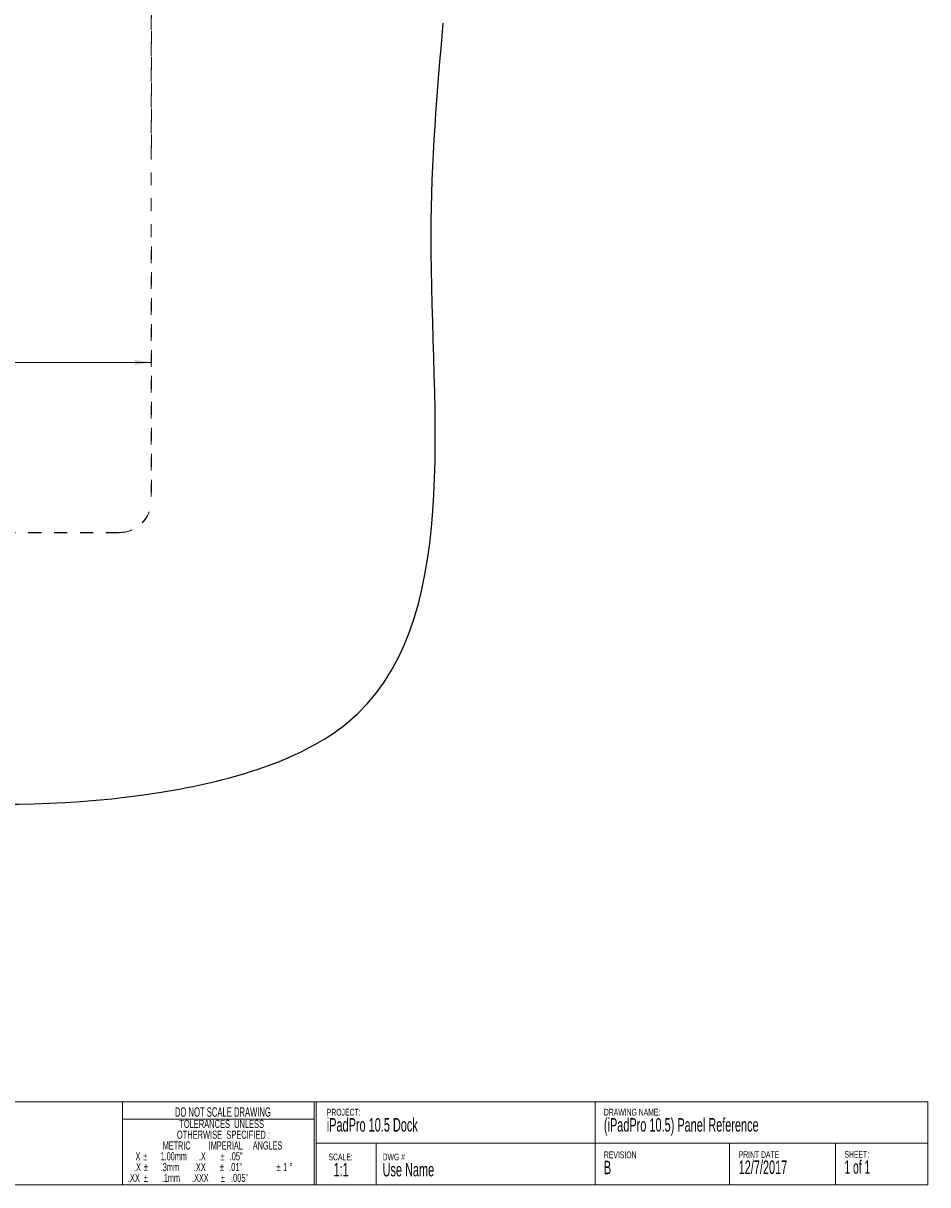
# Model space of a CAD drawing. Header units: inches. Extents: x 3.6 to 24.7, y 0.4 to 17.6.
# Tile 2 of 3: x 17.6 to 24.6, y 0.4 to 9.4. Entities that reach past the tile are written whole.
import ezdxf

# ---------------------------------------------------------------- set-up
doc = ezdxf.new("R2010")
doc.units = ezdxf.units.IN
doc.header["$MEASUREMENT"] = 0
doc.linetypes.add('HIDDEN', pattern=[0.075, 0.05, -0.025])
doc.styles.add('SLDTEXTSTYLE0', font='TXT', dxfattribs={"width": 0.605})
doc.styles.add('SLDTEXTSTYLE1', font='TXT', dxfattribs={"width": 0.57})
doc.styles.add('SLDTEXTSTYLE2', font='TXT', dxfattribs={"width": 0.561765})
doc.styles.add('SLDTEXTSTYLE3', font='TXT', dxfattribs={"width": 0.56})
doc.styles.add('SLDTEXTSTYLE4', font='TXT', dxfattribs={"width": 0.5525})
doc.styles.add('SLDTEXTSTYLE5', font='TXT', dxfattribs={"width": 0.75})
doc.dimstyles.new('SLDDIMSTYLE0', dxfattribs={"dimtxt": 0.125, "dimasz": 0.13, "dimexe": 0, "dimexo": 0.0625, "dimgap": 0.03125, "dimtad": 0, "dimtih": 1, "dimtoh": 1, "dimrnd": 1e-09, "dimzin": 12, "dimdsep": 46, "dimtxsty": 'SLDTEXTSTYLE5', "dimsah": 1, "dimcen": 0.09, "dimadec": 0, "dimazin": 3, "dimtfac": 1, "dimtofl": 0, "dimtmove": 0, "dimatfit": 3, "dimfxl": 1, "dimfrac": 2, "dimtolj": 1, "dimtzin": 12, "dimarcsym": 0})

# ---------------------------------------------------------------- blocks, each defined once
blk = doc.blocks.new('SW_NOTE_0')
at = {"color": 0, "linetype": 'Continuous', "lineweight": 0, "attachment_point": 1, "style": 'SLDTEXTSTYLE0'}
for s, insert, char_height in [('PRINT DATE', (0, 0.0671), 0.05208), ('12/7/2017', (0, -0.0046), 0.10417)]:
    blk.add_mtext(s, dxfattribs=dict(at, insert=insert, char_height=char_height))
blk = doc.blocks.new('SW_NOTE_1')
at = {"color": 0, "linetype": 'Continuous', "lineweight": 0, "attachment_point": 1, "style": 'SLDTEXTSTYLE0'}
for s, insert, char_height in [('DRAWING NAME:', (0, 0.0671), 0.052083), ('(iPadPro 10.5) Panel Reference', (0, -0.0046), 0.104167)]:
    blk.add_mtext(s, dxfattribs=dict(at, insert=insert, char_height=char_height))
blk = doc.blocks.new('SW_NOTE_2')
at = {"color": 0, "linetype": 'Continuous', "lineweight": 0, "attachment_point": 1}
for s, insert, char_height, style in [('SHEET:', (0, 0.0671), 0.05208, 'SLDTEXTSTYLE0'), ('1 of 1', (0, -0.0046), 0.10417, 'SLDTEXTSTYLE1')]:
    blk.add_mtext(s, dxfattribs=dict(at, insert=insert, char_height=char_height, style=style))
blk = doc.blocks.new('SW_NOTE_3')
at = {"color": 0, "linetype": 'Continuous', "lineweight": 0, "attachment_point": 1, "style": 'SLDTEXTSTYLE0'}
for s, insert, char_height in [('REVISION', (0, 0.0671), 0.05208), ('B', (0, -0.0046), 0.1042)]:
    blk.add_mtext(s, dxfattribs=dict(at, insert=insert, char_height=char_height))
blk = doc.blocks.new('SW_NOTE_4')
at = {"color": 0, "linetype": 'Continuous', "lineweight": 0, "attachment_point": 1, "style": 'SLDTEXTSTYLE0'}
for s, insert, char_height in [('DWG #', (0, 0.0671), 0.05208), ('Use Name', (0, -0.0046), 0.10417)]:
    blk.add_mtext(s, dxfattribs=dict(at, insert=insert, char_height=char_height))
blk = doc.blocks.new('SW_NOTE_5')
at = {"color": 0, "linetype": 'Continuous', "lineweight": 0, "attachment_point": 2}
for s, insert, char_height, style in [('DO NOT SCALE DRAWING', (0.6209, 0.094), 0.072917, 'SLDTEXTSTYLE0'), ('OTHERWISE  SPECIFIED :', (0.6246, -0.0861), 0.0625, 'SLDTEXTSTYLE0'), ('TOLERANCES  UNLESS', (0.6112, -0.0028), 0.0625, 'SLDTEXTSTYLE0'), ('METRIC         IMPERIAL     ANGLES', (0.618, -0.1694), 0.0625, 'SLDTEXTSTYLE2'), ('X', (-0.0352, -0.2528), 0.0625, 'SLDTEXTSTYLE0'), ('%%p', (0.0203, -0.2528), 0.0625, 'SLDTEXTSTYLE0'), ('1.00mm      .X', (0.3145, -0.2528), 0.0625, 'SLDTEXTSTYLE3'), ('%%p', (0.6173, -0.2528), 0.0625, 'SLDTEXTSTYLE0'), ('.05"', (0.723, -0.2528), 0.0625, 'SLDTEXTSTYLE0'), ('.X', (-0.0389, -0.3361), 0.0625, 'SLDTEXTSTYLE0'), ('%%p', (0.0266, -0.3361), 0.0625, 'SLDTEXTSTYLE0'), ('.3mm       .XX', (0.314, -0.3361), 0.0625, 'SLDTEXTSTYLE4'), ('%%p', (0.6132, -0.3361), 0.0625, 'SLDTEXTSTYLE0'), ('.01"', (0.7189, -0.3361), 0.0625, 'SLDTEXTSTYLE0'), ('%%p', (1.0498, -0.3361), 0.0625, 'SLDTEXTSTYLE0'), ('1', (1.1008, -0.3361), 0.0625, 'SLDTEXTSTYLE0'), ('%%d', (1.1466, -0.3361), 0.0625, 'SLDTEXTSTYLE0'), ('.XX', (-0.0666, -0.4194), 0.0625, 'SLDTEXTSTYLE0'), ('%%p', (0.0261, -0.4194), 0.0625, 'SLDTEXTSTYLE0'), ('.1mm      .XXX', (0.3301, -0.4194), 0.0625, 'SLDTEXTSTYLE3'), ('%%p', (0.6202, -0.4194), 0.0625, 'SLDTEXTSTYLE0'), ('.005"', (0.7494, -0.4194), 0.0625, 'SLDTEXTSTYLE0')]:
    blk.add_mtext(s, dxfattribs=dict(at, insert=insert, char_height=char_height, style=style))
blk = doc.blocks.new('SW_NOTE_6')
at = {"color": 0, "linetype": 'Continuous', "lineweight": 0, "attachment_point": 1, "style": 'SLDTEXTSTYLE0'}
for s, insert, char_height in [('SCALE:', (0, 0.0671), 0.05208), ('1:1', (0.0391, -0.0046), 0.10417)]:
    blk.add_mtext(s, dxfattribs=dict(at, insert=insert, char_height=char_height))
blk = doc.blocks.new('SW_NOTE_7')
at = {"color": 0, "linetype": 'Continuous', "lineweight": 0, "attachment_point": 1, "style": 'SLDTEXTSTYLE0'}
for s, insert, char_height in [('PROJECT:', (0, 0.0671), 0.05208), ('iPadPro 10.5 Dock', (0, -0.0046), 0.104167)]:
    blk.add_mtext(s, dxfattribs=dict(at, insert=insert, char_height=char_height))
blk = doc.blocks.new('SW_NOTE_8')
at = {"color": 0, "linetype": 'Continuous', "lineweight": 0, "char_height": 0.072917, "attachment_point": 1, "style": 'SLDTEXTSTYLE0'}
for s, insert in [('© COPYRIGHT GUARDIAN AVIONICS', (0, 0.094)), ('THE INFORMATION IN THIS DRAWING IS CONFIDENTIAL', (0, -0.0032)), ('AND IS THE INTELLECTUAL PROPERTY OF GUARDIAN', (0, -0.1004)), ('AVIONICS.  REPRODUCTION IN WHOLE OR IN PART', (0, -0.1977)), ('WITHOUT WRITTEN PERMISSION OF GUARDIAN', (0, -0.2949)), ('AVIONICS IS PROHIBITED.', (0, -0.3921))]:
    blk.add_mtext(s, dxfattribs=dict(at, insert=insert))
blk = doc.blocks.new('_D_11')
at = {"color": 7, "linetype": 'Continuous', "lineweight": 18}
for p, q in [((15.6156, 6.9134), (15.5776, 6.9134)), ((15.5776, 6.9134), (15.5776, 6.7149)), ((16.0313, 6.9134), (16.0694, 6.9134)), ((16.0694, 6.9134), (16.0694, 6.7149)), ((17.328, 6.7334), (16.179, 6.7334)), ((18.5582, 6.7334), (17.328, 6.7334)), ((15.5776, 6.7149), (15.6156, 6.7149)), ((16.0694, 6.7149), (16.0313, 6.7149))]:
    blk.add_line(p, q, dxfattribs=at)
for points in [[(17.328, 6.7334), (17.458, 6.7134), (17.458, 6.7534)], [(18.5582, 6.7334), (18.4282, 6.7534), (18.4282, 6.7134)]]:
    blk.add_solid(points, dxfattribs=at)
at = {"color": 7, "linetype": 'Continuous', "lineweight": 18, "char_height": 0.125, "attachment_point": 1, "style": 'SLDTEXTSTYLE5'}
for s, insert in [('1.230', (15.6156, 6.8761)), ('1.23', (15.6618, 6.6891))]:
    blk.add_mtext(s, dxfattribs=dict(at, insert=insert))

msp = doc.modelspace()

# ---------------------------------------------------------------- linework, layer by layer
at = {"color": 7, "linetype": 'HIDDEN', "lineweight": 18}
for p, q in [((18.5565, 11.9998), (18.5565, 5.6708)), ((18.5582, 10.292), (18.5582, 8.3432)), ((18.5582, 7.6284), (18.5582, 5.6691)), ((18.3066, 5.4209), (17.182, 5.4209)), ((18.3083, 5.4191), (17.1833, 5.4191))]:
    msp.add_line(p, q, dxfattribs=at)
at = {"color": 7, "linetype": 'Continuous', "lineweight": 18}
for p, q in [((14.2516, 1.028), (24.5516, 1.028)), ((18.3339, 1.028), (18.3339, 0.3879)), ((19.8141, 1.028), (19.8141, 0.3879)), ((19.8297, 1.028), (19.8297, 0.3879)), ((21.9846, 1.028), (21.9846, 0.708)), ((24.5516, 0.3879), (24.5516, 1.028)), ((19.8141, 0.8953), (18.3339, 0.8953)), ((19.8297, 0.708), (20.9526, 0.708)), ((20.2919, 0.708), (20.2919, 0.3879)), ((20.9526, 0.708), (24.5516, 0.708)), ((21.9846, 0.3879), (21.9846, 0.708)), ((23.0214, 0.708), (23.0214, 0.3879)), ((23.8403, 0.708), (23.8403, 0.3879)), ((24.5516, 0.3879), (14.2516, 0.3879))]:
    msp.add_line(p, q, dxfattribs=at)
at = {"color": 7, "linetype": 'HIDDEN', "lineweight": 18}
for centre, major_axis, start_param, end_param in [((18.3065, 5.6709), (-0.1768, 0.1768), 2.356347, 3.926839), ((18.3082, 5.6692), (0.1768, -0.1768), 5.497939, 7.068431)]:
    msp.add_ellipse(centre, major_axis=major_axis, ratio=0.999695, start_param=start_param, end_param=end_param, dxfattribs=at)
at = {"color": 7, "linetype": 'Continuous', "lineweight": 25}
msp.add_open_spline([(9.8591, 3.3441), (10.4875, 3.2783), (12.1984, 3.0732), (15.1529, 3.5983), (17.8958, 3.1177), (21.0696, 4.0824), (20.6065, 6.9905), (20.7655, 8.8301), (20.8109, 9.3503)], degree=3, knots=[0.4728809, 0.4728809, 0.4728809, 0.4728809, 0.5036995, 0.555646, 0.617685, 0.6408922, 0.7031956, 0.7289602, 0.7289602, 0.7289602, 0.7289602], dxfattribs=at)

# ---------------------------------------------------------------- block references
at = {"color": 7, "linetype": 'Continuous', "lineweight": 0}
for name, p in [('SW_NOTE_8', (15.668, 0.9022)), ('SW_NOTE_5', (18.489, 0.8917)), ('SW_NOTE_7', (19.9117, 0.9069)), ('SW_NOTE_1', (22.0512, 0.9069)), ('SW_NOTE_6', (19.9249, 0.5615)), ('SW_NOTE_4', (20.3427, 0.5615)), ('SW_NOTE_3', (22.0512, 0.5778)), ('SW_NOTE_0', (23.0917, 0.58)), ('SW_NOTE_2', (23.9085, 0.582))]:
    msp.add_blockref(name, p, dxfattribs=at)

# ---------------------------------------------------------------- dimensions: what is measured, and where the dimension line sits
at = {"color": 7, "linetype": 'Continuous', "lineweight": 18}
dim = msp.add_linear_dim(base=(18.5582, 6.7334), p1=(17.328, 6.1775), p2=(18.5582, 7.6284), dimstyle='SLDDIMSTYLE0', dxfattribs=at)
dim.commit()
dim.dimension.update_dxf_attribs({"geometry": '_D_11', "text_midpoint": (15.8235, 6.7334), "dimtype": 160})

doc.saveas('drawing.dxf')
